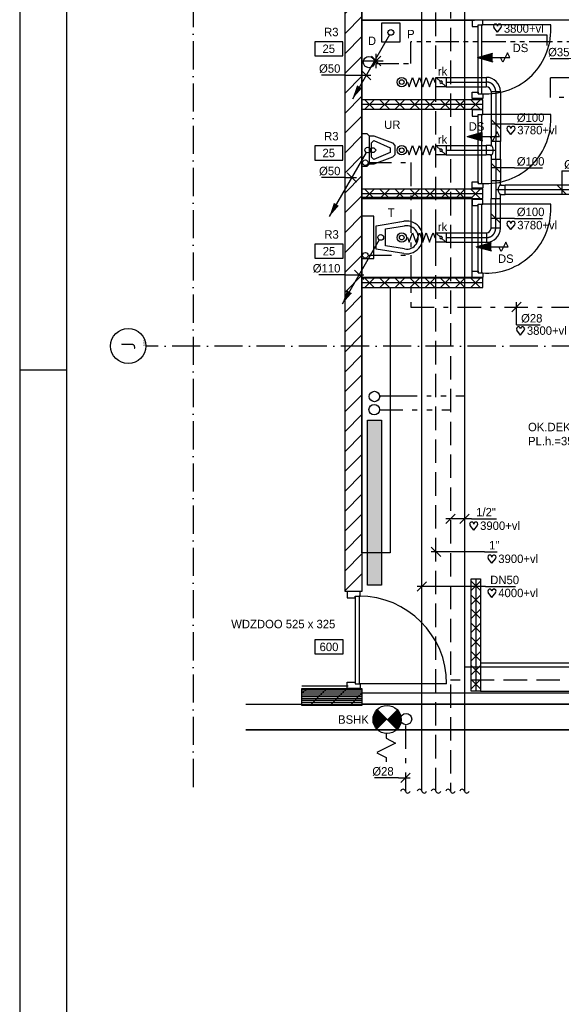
# Model space of a CAD drawing. Extents: x 25315 to 170951, y 867852 to 951952.
# Tile 21 of 119: x 25315 to 36867, y 913725 to 934719. Entities that reach past the tile are written whole.
import ezdxf
from ezdxf.enums import TextEntityAlignment as Align

# ---------------------------------------------------------------- set-up
doc = ezdxf.new("R2010")
doc.units = 0
doc.header["$LTSCALE"] = 100
for name, pattern in [('2322107', [2000, 1000, 1000]), ('2322108', [7, 5, -2]), ('2322109', [10, 5, -2, 1, -2]), ('2322110', [10, 5, -1, 1, -1, 1, -1]), ('CENTER2', [11.25, 7.5, -1.25, 1.25, -1.25]), ('CENTER4', [5, 3.125, -0.625, 0.625, -0.625]), ('DASHDOT', [9, 6, -1.5, 0, -1.5]), ('LURETOUR', [6, 4, -2])]:
    doc.linetypes.add(name, pattern=pattern)
doc.layers.get('0').update_dxf_attribs({"linetype": 'CONTINUOUS'})
for name, color, linetype in [('00KAD025', 2, 'CONTINUOUS'), ('00KAD070', 5, 'CONTINUOUS'), ('AL$7----_STRAMIEN', 1, 'DASHDOT'), ('ALN-----_BLOCKNAAM', 2, 'CONTINUOUS'), ('ALXA7---_KALKZVUIL', 1, 'CONTINUOUS'), ('BOUW', 8, 'CONTINUOUS'), ('DOORSNEDE', 1, 'CONTINUOUS'), ('KABELGOOT', 8, 'CONTINUOUS'), ('WL5233--', 4, 'CONTINUOUS'), ('WL524---', 4, 'CONTINUOUS'), ('WL531---', 4, 'CONTINUOUS'), ('WL532---', 4, 'CONTINUOUS'), ('WL561---', 4, 'CONTINUOUS'), ('WL561---_AANVOER', 4, 'CONTINUOUS'), ('WL561---_RETOUR', 4, 'CONTINUOUS'), ('WL570---', 3, 'CONTINUOUS'), ('WL570---_HARTLIJN', 7, 'CONTINUOUS'), ('WL570---_RETOUR', 3, 'CONTINUOUS'), ('WM524---', 1, 'CONTINUOUS'), ('WM531---', 1, 'CONTINUOUS'), ('WM532---', 1, 'CONTINUOUS'), ('WM561---', 1, 'CONTINUOUS'), ('WM570---', 1, 'CONTINUOUS')]:
    doc.layers.add(name, color=color, linetype=linetype)
doc.styles.add('BURO-018', font='BUROFONT.shx', dxfattribs={"height": 180})
doc.styles.get("Standard").update_dxf_attribs({"font": 'ISOCP'})
pattern_1 = [(45, (-20420.1, 793926.38), (-212.13203, 212.13203), [])]
pattern_2 = [(45, (-20420.1, 793926.38), (-212.13203, 212.13203), [])]

# ---------------------------------------------------------------- blocks, each defined once
blk = doc.blocks.new('LU-1D-F-64139')
at = {"color": 0, "linetype": 'CONTINUOUS'}
for p, q in [((-157, 0), (-146, 0)), ((-146, 0), (-127, 50)), ((-127, 50), (-109, 0)), ((-109, 0), (-91, -50)), ((-91, -50), (-73, 0)), ((-73, 0), (-55, 50)), ((-55, 50), (-36, 0)), ((-36, 0), (-18, -50)), ((-18, -50), (0, 0)), ((0, 0), (18, 50)), ((18, 50), (36, 0)), ((36, 0), (55, -50)), ((55, -50), (73, 0)), ((73, 0), (91, 50)), ((91, 50), (109, 0)), ((109, 0), (127, -50)), ((127, -50), (146, 0)), ((146, 0), (157, 0))]:
    blk.add_line(p, q, dxfattribs=at)
blk = doc.blocks.new('LU-ORND')
at = {"color": 0, "linetype": 'CONTINUOUS'}
for p, q in [((-3, 1.5), (-3, -1.5)), ((3, 1.5), (-3, 1.5)), ((3, -1.5), (3, 1.5)), ((-3, -1.5), (3, -1.5))]:
    blk.add_line(p, q, dxfattribs=at)
blk = doc.blocks.new('LDV2121')
at = {"color": 0, "linetype": 'CONTINUOUS'}
blk.add_line((-0.25, -0.43), (-6.75, -11.69), dxfattribs=at)
blk.add_lwpolyline([(-6.75, -11.69, 0, 1, 0), (-5.5, -9.53, 1, 1, 0)], format="xyseb", dxfattribs=at)
blk.add_circle((0, 0), 0.5, dxfattribs=at)
blk = doc.blocks.new('HART')
at = {"color": 1}
for q in [(-40, 52), (40, 52)]:
    blk.add_line((0, 0), q, dxfattribs=at)
for centre, start, end in [((-22, 66), 0, 217.1867), ((22, 66), 322.8133, 180)]:
    blk.add_arc(centre, 22.1, start, end, dxfattribs=at)
blk = doc.blocks.new('LU-1D-KL-646F')
at = {"color": 0, "linetype": 'CONTINUOUS'}
for p, q in [((-56, 50), (-56, -50)), ((56, 50), (-56, 50)), ((45, 41), (10, 9)), ((56, -50), (56, 50)), ((-56, -50), (56, -50)), ((-10, -9), (-45, -41))]:
    blk.add_line(p, q, dxfattribs=at)
blk.add_circle((0, 0), 14, dxfattribs=at)
blk = doc.blocks.new('*U353')
at = {"layer": 'ALXA7---_KALKZVUIL', "color": 0}
for p, q in [((27783, 64175), (27683, 64275)), ((27783, 64275), (27683, 64175)), ((27783, 64025), (27683, 64125)), ((27783, 64125), (27683, 64025)), ((27783, 63875), (27683, 63975)), ((27783, 63975), (27683, 63875)), ((27783, 63725), (27683, 63825)), ((27783, 63825), (27683, 63725)), ((27783, 63575), (27683, 63675)), ((27783, 63675), (27683, 63575)), ((27783, 63425), (27683, 63525)), ((27783, 63525), (27683, 63425)), ((27783, 63275), (27683, 63375)), ((27783, 63375), (27683, 63275)), ((27783, 63125), (27683, 63225)), ((27783, 63225), (27683, 63125))]:
    blk.add_line(p, q, dxfattribs=at)
blk = doc.blocks.new('2322401')
at = {"color": 0, "linetype": 'CONTINUOUS'}
for p, q in [((-0.5, 0.5, 1), (-0.5, 0.5)), ((-0.5, 0.5, 1), (-0.5, -0.5, 1)), ((0.5, 0.5, 1), (-0.5, 0.5, 1)), ((0.5, 0.5), (-0.5, 0.5)), ((-0.5, 0.5), (-0.5, -0.5)), ((0.5, 0.5, 1), (0.5, 0.5)), ((0.5, -0.5, 1), (0.5, 0.5, 1)), ((0.5, -0.5), (0.5, 0.5)), ((-0.5, -0.5, 1), (-0.5, -0.5)), ((-0.5, -0.5, 1), (0.5, -0.5, 1)), ((-0.5, -0.5), (0.5, -0.5)), ((0.5, -0.5, 1), (0.5, -0.5))]:
    blk.add_line(p, q, dxfattribs=at)
blk = doc.blocks.new('CVHATCH1')
at = {"color": 0, "linetype": 'CONTINUOUS'}
blk.add_solid([(-0.5, -0.5), (0.5, -0.5), (-0.5, 0.5), (0.5, 0.5)], dxfattribs=at)
blk = doc.blocks.new('1010')
at = {"layer": 'AL$7----_STRAMIEN', "color": 7, "linetype": 'CONTINUOUS'}
blk.add_circle((0, 750), 750, dxfattribs=at)
at = {"layer": 'ALN-----_BLOCKNAAM', "linetype": 'CONTINUOUS'}
blk.add_text('1010', height=100, dxfattribs=at).set_placement((0, 0))
blk = doc.blocks.new('*U358', base_point=(27287, 10753))
at = {"color": 0, "linetype": 'CONTINUOUS'}
for p, q in [((27212, 10753), (26959, 10753)), ((27212, 10753), (27337, 10753)), ((27337, 10803), (27237, 10703))]:
    blk.add_line(p, q, dxfattribs=at)
at = {"color": 0, "linetype": 'CONTINUOUS', "style": 'BURO-018'}
blk.add_text('%%C28', height=90, dxfattribs=at).set_placement((27162, 10778), align=Align.RIGHT)
blk = doc.blocks.new('*U359', base_point=(27464, 12854))
at = {"color": 0, "linetype": 'CONTINUOUS'}
for p, q in [((27514, 12904), (27414, 12804)), ((28142, 12854), (27414, 12854)), ((28142, 12854), (28462, 12854))]:
    blk.add_line(p, q, dxfattribs=at)
at = {"color": 0, "linetype": 'CONTINUOUS', "style": 'BURO-018'}
blk.add_text('DN50', height=90, dxfattribs=at).set_placement((28192, 12879))
blk = doc.blocks.new('*U360', base_point=(27614, 13224))
at = {"color": 0, "linetype": 'CONTINUOUS'}
for p, q in [((27664, 13174), (27564, 13274)), ((28130, 13224), (27564, 13224)), ((28130, 13224), (28265, 13224))]:
    blk.add_line(p, q, dxfattribs=at)
at = {"color": 0, "linetype": 'CONTINUOUS', "style": 'BURO-018'}
blk.add_text('1"', height=90, dxfattribs=at).set_placement((28180, 13249))
blk = doc.blocks.new('*U361', base_point=(27767, 13577))
at = {"color": 0, "linetype": 'CONTINUOUS'}
for p, q in [((27817, 13627), (27717, 13527)), ((27992, 13577), (27717, 13577)), ((27967, 13627), (27867, 13527)), ((27992, 13577), (28257, 13577))]:
    blk.add_line(p, q, dxfattribs=at)
at = {"color": 0, "linetype": 'CONTINUOUS', "style": 'BURO-018'}
blk.add_text('1/2"', height=90, dxfattribs=at).set_placement((28042, 13602))
blk = doc.blocks.new('*U372', base_point=(28471, 15834))
at = {"color": 0, "linetype": 'CONTINUOUS'}
for p, q in [((28521, 15884), (28421, 15784)), ((28471, 15644), (28471, 15884)), ((28471, 15644), (28724, 15644))]:
    blk.add_line(p, q, dxfattribs=at)
at = {"color": 0, "linetype": 'CONTINUOUS', "style": 'BURO-018'}
blk.add_text('%%C28', height=90, dxfattribs=at).set_placement((28521, 15669))
blk = doc.blocks.new('*U385', base_point=(29162, 18481))
at = {"color": 0, "linetype": 'CONTINUOUS'}
for p, q in [((29087, 18481), (28833, 18481)), ((29087, 18481), (29212, 18481)), ((29212, 18531), (29112, 18431))]:
    blk.add_line(p, q, dxfattribs=at)
at = {"color": 0, "linetype": 'CONTINUOUS', "style": 'BURO-018'}
blk.add_text('%%C35', height=90, dxfattribs=at).set_placement((29037, 18506), align=Align.RIGHT)
blk = doc.blocks.new('*U392', base_point=(26794, 16177))
at = {"color": 0, "linetype": 'CONTINUOUS'}
for p, q in [((26644, 16177), (26364, 16177)), ((26644, 16177), (26844, 16177)), ((26744, 16227), (26844, 16127))]:
    blk.add_line(p, q, dxfattribs=at)
at = {"color": 0, "linetype": 'CONTINUOUS', "style": 'BURO-018'}
blk.add_text('%%c110', height=90, dxfattribs=at).set_placement((26594, 16202), align=Align.RIGHT)
blk = doc.blocks.new('*U393', base_point=(26716, 17214))
at = {"color": 0, "linetype": 'CONTINUOUS'}
for p, q in [((26666, 17264), (26766, 17164)), ((26644, 17214), (26394, 17214)), ((26644, 17214), (26766, 17214))]:
    blk.add_line(p, q, dxfattribs=at)
at = {"color": 0, "linetype": 'CONTINUOUS', "style": 'BURO-018'}
blk.add_text('%%c50', height=90, dxfattribs=at).set_placement((26594, 17239), align=Align.RIGHT)
blk = doc.blocks.new('*U394', base_point=(26870, 18306))
at = {"color": 0, "linetype": 'CONTINUOUS'}
for p, q in [((26644, 18306), (26394, 18306)), ((26644, 18306), (26920, 18306)), ((26820, 18356), (26920, 18256))]:
    blk.add_line(p, q, dxfattribs=at)
at = {"color": 0, "linetype": 'CONTINUOUS', "style": 'BURO-018'}
blk.add_text('%%c50', height=90, dxfattribs=at).set_placement((26594, 18331), align=Align.RIGHT)
blk = doc.blocks.new('LU-1D-K-64')
at = {"color": 0, "linetype": 'CONTINUOUS'}
for p, q in [((-0.5, 50), (0.5, 50)), ((-0.5, -50), (0.5, -50))]:
    blk.add_line(p, q, dxfattribs=at)
at = {"layer": 'WL570---_HARTLIJN', "linetype": 'CENTER2'}
blk.add_line((-0.5, 0), (0.5, 0), dxfattribs=at)
blk = doc.blocks.new('LU-ORNAM-646410')
at = {"color": 0, "linetype": 'CONTINUOUS'}
for radius in [50, 25]:
    blk.add_circle((0, 0), radius, dxfattribs=at)
blk = doc.blocks.new('LU-1D-B--1-645A64')
at = {"color": 0, "linetype": 'CONTINUOUS'}
for p, q in [((-100, -50), (-100, 50)), ((-50, -100), (50, -100))]:
    blk.add_line(p, q, dxfattribs=at)
for radius in [150, 50]:
    blk.add_arc((-100, -100), radius, 0, 90, dxfattribs=at)
at = {"layer": 'WL570---_HARTLIJN', "linetype": 'CENTER4'}
blk.add_arc((-100, -100), 100, 0, 90, dxfattribs=at)
blk = doc.blocks.new('LU-1D-B-1-645A64')
at = {"color": 0, "linetype": 'CONTINUOUS'}
for p, q in [((-100, 50), (-100, -50)), ((50, 100), (-50, 100))]:
    blk.add_line(p, q, dxfattribs=at)
for radius in [50, 150]:
    blk.add_arc((-100, 100), radius, 270, 0, dxfattribs=at)
at = {"layer": 'WL570---_HARTLIJN', "linetype": 'CENTER4'}
blk.add_arc((-100, 100), 100, 270, 0, dxfattribs=at)
blk = doc.blocks.new('LU-1D-T-5A-64645ABE65')
at = {"color": 0, "linetype": 'CONTINUOUS'}
for p, q in [((-58, 50), (-95, 50)), ((-95, 50), (-95, -50)), ((-50, 58), (-50, 101)), ((50, 101), (-50, 101)), ((50, 58), (50, 101)), ((95, 50), (58, 50)), ((95, -50), (95, 50)), ((-95, -50), (95, -50))]:
    blk.add_line(p, q, dxfattribs=at)
at = {"color": 0, "linetype": 'CONTINUOUS', "flags": 128}
for points in [[(-58, 50, 0.02182), (-57, 50, 0.037214), (-57, 50, 0.006436), (-56, 50, 0.02182), (-55, 50, 0.02182), (-55, 51, 0.02182), (-54, 51, 0.02182), (-53, 51, 0.02182), (-53, 52, 0.02182), (-52, 52, 0.02182), (-52, 53, 0.02182), (-51, 53, 0.02182), (-51, 54, 0.02182), (-51, 55, 0.02182), (-50, 55, 0.02182), (-50, 56, 0.006436), (-50, 57, 0.037214), (-50, 57, 0.02182), (-50, 58)], [(50, 58, 0.02182), (50, 57, 0.037214), (50, 57, 0.006436), (50, 56, 0.02182), (50, 55, 0.02182), (51, 55, 0.02182), (51, 54, 0.02182), (51, 53, 0.02182), (52, 53, 0.02182), (52, 52, 0.02182), (53, 52, 0.02182), (53, 51, 0.02182), (54, 51, 0.02182), (55, 51, 0.02182), (55, 50, 0.02182), (56, 50, 0.006436), (57, 50, 0.037214), (57, 50, 0.02182), (58, 50)]]:
    blk.add_lwpolyline(points, format="xyb", dxfattribs=at)
at = {"color": 0, "linetype": 'CONTINUOUS'}
blk.add_arc((0, 108), 82, 225, 315, dxfattribs=at)
at = {"layer": 'WL570---_HARTLIJN', "linetype": 'CENTER4'}
for p, q in [((-95, 0), (95, 0)), ((0, 101), (0, 0))]:
    blk.add_line(p, q, dxfattribs=at)
blk = doc.blocks.new('*U395', base_point=(28300, 17731))
at = {"color": 0, "linetype": 'CONTINUOUS'}
for p, q in [((28300, 17681), (28201, 17781)), ((28450, 17731), (28200, 17731)), ((28450, 17731), (28750, 17731))]:
    blk.add_line(p, q, dxfattribs=at)
at = {"layer": 'WM570---', "linetype": 'CONTINUOUS', "style": 'BURO-018'}
blk.add_text('%%c100', height=90, dxfattribs=at).set_placement((28475, 17756))
blk = doc.blocks.new('*U396', base_point=(28300, 17316))
at = {"color": 0, "linetype": 'CONTINUOUS'}
for p, q in [((28300, 17266), (28201, 17366)), ((28450, 17316), (28200, 17316)), ((28450, 17316), (28750, 17316))]:
    blk.add_line(p, q, dxfattribs=at)
at = {"layer": 'WM570---', "linetype": 'CONTINUOUS', "style": 'BURO-018'}
blk.add_text('%%c100', height=90, dxfattribs=at).set_placement((28475, 17341))
blk = doc.blocks.new('*U397', base_point=(28300, 16778))
at = {"color": 0, "linetype": 'CONTINUOUS'}
for p, q in [((28300, 16728), (28201, 16828)), ((28450, 16778), (28200, 16778)), ((28450, 16778), (28750, 16778))]:
    blk.add_line(p, q, dxfattribs=at)
at = {"layer": 'WM570---', "linetype": 'CONTINUOUS', "style": 'BURO-018'}
blk.add_text('%%c100', height=90, dxfattribs=at).set_placement((28475, 16803))
blk = doc.blocks.new('*U398', base_point=(28956, 17135))
at = {"color": 0, "linetype": 'CONTINUOUS'}
for p, q in [((28956, 17285), (28956, 17035)), ((28956, 17285), (29256, 17285)), ((28906, 17134), (29006, 17035))]:
    blk.add_line(p, q, dxfattribs=at)
at = {"layer": 'WM570---', "linetype": 'CONTINUOUS', "style": 'BURO-018'}
blk.add_text('%%c100', height=90, dxfattribs=at).set_placement((28981, 17310))

msp = doc.modelspace()

# ---------------------------------------------------------------- hatches: boundary and pattern name
at = {"layer": 'BOUW'}
h = msp.add_hatch(dxfattribs=at)
h.set_pattern_fill('PREFBET', color=256, scale=2, style=0)
h.set_pattern_definition(pattern_1)
h.paths.add_polyline_path([(32615.3, 942824.3), (32615.3, 922528.6), (32255.3, 922528.6), (32255.3, 942824.3)])
h = msp.add_hatch(dxfattribs=at)
h.set_pattern_fill('PREFBET', color=256, scale=2, style=0)
h.set_pattern_definition(pattern_2)
h.paths.add_polyline_path([(32615.3, 942824.3), (32615.3, 922528.6), (32255.3, 922528.6), (32255.3, 942824.3)])
h = msp.add_hatch(dxfattribs=at)
h.set_pattern_fill('RASTER50', color=256, scale=200, style=0)
h.set_pattern_definition([(0, (-20420.1, 793926.383), (0, 40), [])])
h.paths.add_polyline_path([(31335.3, 920098.6), (31335.3, 920458.6), (32615.3, 920458.6), (32615.3, 920098.6)])
h = msp.add_hatch(dxfattribs=at)
h.set_pattern_fill('PREFBET', color=256, scale=2, style=0)
h.set_pattern_definition(pattern_1)
h.paths.add_polyline_path([(31335.3, 920098.6), (31335.3, 920458.6), (32615.3, 920458.6), (32615.3, 920098.6)])
h = msp.add_hatch(dxfattribs=at)
h.set_pattern_fill('PREFBET', color=256, scale=2, style=0)
h.set_pattern_definition(pattern_2)
h.paths.add_polyline_path([(31382.3, 920458.6), (32255.3, 920458.6), (32255.3, 920098.6), (31925, 920098.6), (31382.3, 920418.6)])

# ---------------------------------------------------------------- linework, layer by layer
at = {"color": 2, "linetype": 'CONTINUOUS'}
for p, q in [((33363.4, 919584.9), (32939.1, 920009.1)), ((33133.5, 919495.9), (33133.5, 919395.9)), ((33133.5, 919395.9), (33333.5, 919295.9)), ((33333.5, 919295.9), (32933.5, 919095.9)), ((32935.2, 919087.6), (33133.5, 918988.5)), ((33133.5, 918988.5), (33133.5, 918895.9))]:
    msp.add_line(p, q, dxfattribs=at)
at = {"color": 2, "linetype": 'CONTINUOUS', "const_width": 300}
for points in [[(33045.2, 919903.1, 0.4142136), (33045.2, 919690.9, 1)], [(33257.3, 919903.1, -0.4142136), (33257.3, 919690.9, -1)]]:
    msp.add_lwpolyline(points, format="xyb", dxfattribs=at)
at = {"color": 2, "linetype": 'CONTINUOUS'}
for centre, radius in [((33151.3, 919797), 300), ((33556.2, 919806.7), 120)]:
    msp.add_circle(centre, radius, dxfattribs=at)
at = {"layer": '00KAD025', "linetype": 'CONTINUOUS'}
for p, q in [((25314.7, 951952.4), (25314.7, 867852.4)), ((25314.7, 927252.4), (26314.7, 927252.4))]:
    msp.add_line(p, q, dxfattribs=at)
at = {"layer": '00KAD070', "linetype": 'CONTINUOUS'}
msp.add_line((26314.7, 950952.4), (26314.7, 868852.4), dxfattribs=at)
at = {"layer": 'AL$7----_STRAMIEN', "color": 1}
for p, q in [((29015.3, 946859.8), (29015.3, 918269.2)), ((50769.6, 927760.3), (28004, 927760.3)), ((50769.6, 927760.3), (28004, 927760.3))]:
    msp.add_line(p, q, dxfattribs=at)
at = {"layer": 'BOUW'}
for p, q in [((32615.3, 934708.6), (35015.3, 934708.6)), ((32615.3, 934708.6), (35015.3, 934708.6)), ((32615.3, 934708.6), (35015.3, 934708.6)), ((32615.3, 934708.6), (35015.3, 934708.6)), ((32615.3, 934708.6), (35015.3, 934708.6)), ((32615.3, 934708.6), (35015.3, 934708.6)), ((32615.3, 928522.6), (32615.3, 934708.6)), ((32615.3, 928522.6), (32615.3, 934708.6)), ((35195.3, 934708.6), (34967.3, 934708.6)), ((34967.3, 934708.6), (34967.3, 934574.6)), ((35195.3, 934608.6), (35195.3, 934708.6)), ((34967.3, 934574.6), (35093.3, 934574.6)), ((35093.3, 934574.6), (35093.3, 934608.6)), ((35093.3, 934608.6), (35195.3, 934608.6)), ((35093.3, 933140.6), (35093.3, 934608.6)), ((36641.3, 934608.6), (35173.3, 934608.6)), ((35173.3, 933140.6), (35173.3, 934608.6)), ((32615.3, 933838.3), (33065.3, 933838.3)), ((32815.3, 933738.3), (33015.3, 933938.3)), ((33015.3, 933738.3), (32815.3, 933938.3)), ((32915.3, 933688.3), (32915.3, 933988.3)), ((35195.3, 933008.6), (32615.3, 933008.6)), ((32615.3, 933008.6), (32615.3, 932808.6)), ((32676.5, 933008.6), (32876.5, 932808.6)), ((32876.5, 933008.6), (32676.5, 932808.6)), ((32999, 933008.6), (33199, 932808.6)), ((33199, 933008.6), (32999, 932808.6)), ((33321.5, 933008.6), (33521.5, 932808.6)), ((33521.5, 933008.6), (33321.5, 932808.6)), ((33644, 933008.6), (33844, 932808.6)), ((33844, 933008.6), (33644, 932808.6)), ((33966.5, 933008.6), (34166.5, 932808.6)), ((34166.5, 933008.6), (33966.5, 932808.6)), ((34289, 933008.6), (34489, 932808.6)), ((34489, 933008.6), (34289, 932808.6)), ((34611.5, 933008.6), (34811.5, 932808.6)), ((34811.5, 933008.6), (34611.5, 932808.6)), ((34934, 933008.6), (35134, 932808.6)), ((35134, 933008.6), (34934, 932808.6)), ((34967.3, 933040.6), (34967.3, 933174.6)), ((34967.3, 933174.6), (35093.3, 933174.6)), ((35195.3, 933040.6), (34967.3, 933040.6)), ((35093.3, 933174.6), (35093.3, 933140.6)), ((35093.3, 933140.6), (35195.3, 933140.6)), ((35195.3, 933140.6), (35195.3, 933040.6)), ((35195.3, 932808.6), (35195.3, 933008.6)), ((35195.3, 932908.6), (32615.3, 932908.6)), ((32615.3, 932808.6), (35195.3, 932808.6)), ((35195.3, 932795.8), (34967.3, 932795.8)), ((34967.3, 932795.8), (34967.3, 932661.8)), ((35195.3, 932695.8), (35195.3, 932795.8)), ((34967.3, 932661.8), (35093.3, 932661.8)), ((35093.3, 932661.8), (35093.3, 932695.8)), ((35093.3, 932695.8), (35195.3, 932695.8)), ((35093.3, 931227.8), (35093.3, 932695.8)), ((36641.3, 932695.8), (35173.3, 932695.8)), ((35173.3, 931227.8), (35173.3, 932695.8)), ((32615.3, 932289.6), (32715.3, 932289.6)), ((32615.3, 931589.6), (32615.3, 932289.6)), ((32715.3, 932289.6), (32765.3, 932239.6)), ((32765.3, 932239.6), (32765.3, 932239.6)), ((32765.3, 932239.6), (32765.3, 931639.6)), ((32765.3, 932239.6), (32865.3, 932239.6)), ((32815.3, 932089.6), (32865.3, 932139.6)), ((32865.3, 932239.6), (33265.3, 932089.6)), ((32865.3, 932139.6), (33215.3, 931989.6)), ((32865.3, 932139.6), (32865.3, 932139.6)), ((32815.3, 931789.6), (32815.3, 932089.6)), ((32815.3, 931989.6), (32865.3, 931989.6)), ((32865.3, 931989.6), (32915.3, 931939.6)), ((32915.3, 931939.6), (32865.3, 931889.6)), ((33215.3, 931989.6), (33215.3, 931889.6)), ((33265.3, 932089.6), (33265.3, 932089.6)), ((33265.3, 932089.6), (33315.3, 932039.6)), ((33315.3, 932039.6), (33315.3, 931839.6)), ((32865.3, 931889.6), (32815.3, 931889.6)), ((32865.3, 931739.6), (32815.3, 931789.6)), ((33215.3, 931889.6), (32865.3, 931739.6)), ((33265.3, 931789.6), (32865.3, 931639.6)), ((33315.3, 931839.6), (33265.3, 931789.6)), ((33315.3, 931839.6), (33315.3, 931839.6)), ((32715.3, 931589.6), (32615.3, 931589.6)), ((32765.3, 931639.6), (32715.3, 931589.6)), ((32865.3, 931639.6), (32765.3, 931639.6)), ((35195.3, 931108.6), (32615.3, 931108.6)), ((32615.3, 931108.6), (32615.3, 929308.6)), ((32615.3, 931108.6), (32615.3, 929308.6)), ((32615.3, 931108.6), (32615.3, 930908.6)), ((32676.5, 931108.6), (32876.5, 930908.6)), ((32876.5, 931108.6), (32676.5, 930908.6)), ((32999, 931108.6), (33199, 930908.6)), ((33199, 931108.6), (32999, 930908.6)), ((33321.5, 931108.6), (33521.5, 930908.6)), ((33521.5, 931108.6), (33321.5, 930908.6)), ((33644, 931108.6), (33844, 930908.6)), ((33844, 931108.6), (33644, 930908.6)), ((33966.5, 931108.6), (34166.5, 930908.6)), ((34166.5, 931108.6), (33966.5, 930908.6)), ((34289, 931108.6), (34489, 930908.6)), ((34489, 931108.6), (34289, 930908.6)), ((34611.5, 931108.6), (34811.5, 930908.6)), ((34811.5, 931108.6), (34611.5, 930908.6)), ((34934, 931108.6), (35134, 930908.6)), ((35134, 931108.6), (34934, 930908.6)), ((34967.3, 931127.8), (34967.3, 931261.8)), ((34967.3, 931261.8), (35093.3, 931261.8)), ((35195.3, 931127.8), (34967.3, 931127.8)), ((35093.3, 931261.8), (35093.3, 931227.8)), ((35093.3, 931227.8), (35195.3, 931227.8)), ((35195.3, 931227.8), (35195.3, 931127.8)), ((35195.3, 930908.6), (35195.3, 931108.6)), ((35195.3, 931008.6), (32615.3, 931008.6)), ((34967.3, 930926.2), (32615.3, 930926.2)), ((32615.3, 930926.2), (32615.3, 929226.2)), ((32615.3, 930908.6), (35195.3, 930908.6)), ((34967.3, 929226.2), (34967.3, 930926.2)), ((35195.3, 930887.5), (34967.3, 930887.5)), ((34967.3, 930887.5), (34967.3, 930753.5)), ((35195.3, 930787.5), (35195.3, 930887.5)), ((34967.3, 930753.5), (35093.3, 930753.5)), ((35093.3, 930753.5), (35093.3, 930787.5)), ((35093.3, 930787.5), (35195.3, 930787.5)), ((35093.3, 929319.5), (35093.3, 930787.5)), ((36641.3, 930787.5), (35173.3, 930787.5)), ((35173.3, 929319.5), (35173.3, 930787.5)), ((32865.3, 930526.2), (32615.3, 930526.2)), ((32615.3, 930526.2), (32615.3, 929626.2)), ((32865.3, 929626.2), (32865.3, 930526.2)), ((32915.3, 930326.2), (33509.7, 930421.8)), ((32915.3, 929826.2), (32915.3, 930326.2)), ((33115.3, 930257.1), (33525.6, 930323)), ((33115.3, 929895.3), (33115.3, 930257.1)), ((33415.3, 930426.2), (33415.3, 930426.2)), ((33765.3, 930176.2), (33765.3, 930176.2)), ((33509.7, 929730.6), (32915.3, 929826.2)), ((33525.6, 929829.4), (33115.3, 929895.3)), ((32615.3, 929626.2), (32865.3, 929626.2)), ((32615.3, 929226.2), (34967.3, 929226.2)), ((35195.3, 929208.6), (32615.3, 929208.6)), ((32615.3, 929208.6), (32615.3, 929008.6)), ((32676.5, 929208.6), (32876.5, 929008.6)), ((32876.5, 929208.6), (32676.5, 929008.6)), ((32999, 929208.6), (33199, 929008.6)), ((33199, 929208.6), (32999, 929008.6)), ((33321.5, 929208.6), (33521.5, 929008.6)), ((33521.5, 929208.6), (33321.5, 929008.6)), ((33644, 929208.6), (33844, 929008.6)), ((33844, 929208.6), (33644, 929008.6)), ((33966.5, 929208.6), (34166.5, 929008.6)), ((34166.5, 929208.6), (33966.5, 929008.6)), ((34289, 929208.6), (34489, 929008.6)), ((34489, 929208.6), (34289, 929008.6)), ((34611.5, 929208.6), (34811.5, 929008.6)), ((34811.5, 929208.6), (34611.5, 929008.6)), ((34934, 929208.6), (35134, 929008.6)), ((35134, 929208.6), (34934, 929008.6)), ((34967.3, 929219.5), (34967.3, 929353.5)), ((34967.3, 929353.5), (35093.3, 929353.5)), ((35195.3, 929219.5), (34967.3, 929219.5)), ((35093.3, 929353.5), (35093.3, 929319.5)), ((35093.3, 929319.5), (35195.3, 929319.5)), ((35195.3, 929319.5), (35195.3, 929219.5)), ((35195.3, 929008.6), (35195.3, 929208.6)), ((35195.3, 929108.6), (32615.3, 929108.6)), ((32615.3, 929008.6), (35195.3, 929008.6)), ((32615.3, 929008.6), (33215.3, 929008.6)), ((32615.3, 923348.6), (32615.3, 929008.6)), ((33215.3, 929008.6), (33215.3, 923348.6)), ((33215.3, 923348.6), (32615.3, 923348.6))]:
    msp.add_line(p, q, dxfattribs=at)
for points in [[(32615.3, 942824.3), (32615.3, 922528.6), (32255.3, 922528.6), (32255.3, 942824.3)], [(32615.3, 942824.3), (32615.3, 922528.6), (32255.3, 922528.6), (32255.3, 942824.3)], [(45235.3, 934708.6), (32615.3, 934708.6), (32615.3, 935008.6), (45235.3, 935008.6)], [(35145.3, 920998.6), (35145.3, 920398.6), (42815.5, 920398.6), (42815.5, 926238.6), (42215.5, 926238.6), (42215.5, 920998.6)], [(35145.3, 922798.6), (35145.3, 920398.6), (34945.3, 920398.6), (34945.3, 922798.6)], [(31335.3, 920098.6), (31335.3, 920458.6), (32615.3, 920458.6), (32615.3, 920098.6)]]:
    msp.add_lwpolyline(points, close=True, dxfattribs=at)
for points in [[(35045.3, 922798.6), (35045.3, 920398.6)], [(32574.3, 922528.6), (32296.3, 922528.6), (32296.3, 922394.6), (32472.3, 922394.6), (32472.3, 922428.6), (32574.3, 922428.6), (32574.3, 922528.6)], [(32472.3, 922428.6), (32472.3, 920560.6)], [(32552.3, 922428.6), (32552.3, 920560.6)], [(32574.3, 920460.6), (32296.3, 920460.6), (32296.3, 920594.6), (32472.3, 920594.6), (32472.3, 920560.6), (32574.3, 920560.6), (32574.3, 920460.6)], [(31335.3, 920512.6), (32321.3, 920512.6)], [(34420.3, 920560.6), (32552.3, 920560.6)], [(32615.3, 920368.6), (42615.5, 920368.6)], [(32615.3, 920128.6), (42615.5, 920128.6)]]:
    msp.add_lwpolyline(points, dxfattribs=at)
for centre, radius, start, end in [((35273.4, 934508.4), 1371.6, 265.8145, 4.1855), ((35273.4, 932595.7), 1371.6, 265.8145, 4.1855), ((35273.4, 930687.4), 1371.6, 265.8145, 4.1855), ((33565.3, 930076.2), 350, 260.86729, 99.13271), ((33565.3, 930076.2), 250, 260.86729, 99.13271), ((32552.3, 920560.6), 1868, 0, 90)]:
    msp.add_arc(centre, radius, start, end, dxfattribs=at)
at = {"layer": 'DOORSNEDE', "color": 1}
for p, q in [((35080.7, 933913.6), (35405.8, 934003.9)), ((35080.7, 933913.6), (35767, 933913.6)), ((35080.7, 933913.6), (35405.8, 933823.3)), ((34862.1, 932228.2), (35187.2, 932318.5)), ((34862.1, 932228.2), (35548.5, 932228.2)), ((34862.1, 932228.2), (35187.2, 932137.9)), ((35049.5, 929877), (35374.6, 929967.3)), ((35049.5, 929877), (35735.8, 929877)), ((35049.5, 929877), (35374.6, 929786.7))]:
    msp.add_line(p, q, dxfattribs=at)
for points in [[(35405.8, 934003.9), (35405.8, 933913.6), (35080.7, 933913.6)], [(35187.2, 932318.5), (35187.2, 932228.2), (34862.1, 932228.2)], [(35374.6, 929967.3), (35374.6, 929877), (35049.5, 929877)]]:
    msp.add_solid(points, dxfattribs=at)
at = {"layer": 'KABELGOOT', "color": 8}
for p, q in [((43065.5, 920120.6, 7420), (30137.5, 920120.6, 7420)), ((43065.5, 920120.6, 7300), (30137.5, 920120.6, 7300)), ((43065.5, 919580.6, 7300), (30137.5, 919580.6, 7300)), ((30137.5, 919580.6, 7420), (43065.5, 919580.6, 7420))]:
    msp.add_line(p, q, dxfattribs=at)
at = {"layer": 'WL5233--', "color": 3}
for p, q in [((33030.8, 934646.2), (33030.8, 934246.2)), ((33430.8, 934646.2), (33030.8, 934646.2)), ((33430.8, 934246.2), (33430.8, 934646.2)), ((33030.8, 934246.2), (33430.8, 934246.2))]:
    msp.add_line(p, q, dxfattribs=at)
at = {"layer": 'WL531---', "linetype": '2322109'}
for p, q in [((36635.2, 933061.6), (36635.2, 933482.3)), ((37040.1, 933482.3), (36635.2, 933482.3)), ((44618.5, 933061.6), (36635.2, 933061.6)), ((32746.4, 931670.5), (33655.9, 931670.5)), ((33655.9, 931670.5), (33655.9, 929695.8)), ((32746.4, 929695.8), (33655.9, 929695.8)), ((33655.9, 929695.8), (33655.9, 928592.3)), ((33655.9, 928592.3), (39130.9, 928592.3))]:
    msp.add_line(p, q, dxfattribs=at)
at = {"layer": 'WL531---', "color": 4, "linetype": '2322109'}
msp.add_line((33540.7, 919669.6), (33540.7, 918269.2), dxfattribs=at)
at = {"layer": 'WL532---', "linetype": '2322110'}
for p, q in [((38682.1, 934245.3), (33654.5, 934245.3)), ((33656.3, 933785.8), (33656.3, 934245.3)), ((32904, 933785.8), (33656.3, 933785.8))]:
    msp.add_line(p, q, dxfattribs=at)
at = {"layer": 'WL532---', "color": 1}
for centre, radius in [((32762.6, 933814), 118.5), ((32687.1, 931670.5), 59.3), ((32687.1, 929695.8), 59.3)]:
    msp.add_circle(centre, radius, dxfattribs=at)
at = {"layer": 'WL561---', "color": 1}
for centre in [(32881.5, 926684.2), (32876.1, 926403.7)]:
    msp.add_circle(centre, 111.3, dxfattribs=at)
at = {"layer": 'WL561---', "color": 4, "linetype": 'CONTINUOUS'}
for centre, start, end in [((33490.7, 918258), 12.68038, 167.31962), ((33844, 918258), 12.68038, 167.31962), ((34144, 918258), 12.68038, 167.31962), ((34451.5, 918258), 12.68038, 167.31962), ((34751.5, 918258), 12.68038, 167.31962), ((33590.7, 918280.5), 192.68038, 347.31962), ((33944, 918280.5), 192.68038, 347.31962), ((34244, 918280.5), 192.68038, 347.31962), ((34551.5, 918280.5), 192.68038, 347.31962), ((34851.5, 918280.5), 192.68038, 347.31962)]:
    msp.add_arc(centre, 51.2, start, end, dxfattribs=at)
at = {"layer": 'WL561---_AANVOER', "linetype": '2322107'}
for p, q in [((33894, 918269.2), (33894, 943591.2)), ((34801.5, 935533.2), (34801.5, 918269.2)), ((33795.4, 926689.4), (32980.6, 926689.4)), ((34094.1, 926689.4), (34000.7, 926689.4)), ((34411.4, 926689.4), (34299.4, 926689.4)), ((34801.5, 926689.4), (34616.8, 926689.4)), ((34803.5, 920922.9), (42444.4, 920922.9))]:
    msp.add_line(p, q, dxfattribs=at)
at = {"layer": 'WL561---_RETOUR', "linetype": '2322108'}
for p, q in [((34194, 918269.2), (34194, 943291.2)), ((34501.5, 935247), (34501.5, 918269.2)), ((32988.4, 926403.2), (33795.4, 926403.2)), ((34000.7, 926403.2), (34112.7, 926403.2)), ((34318.1, 926403.2), (34501.5, 926403.2)), ((34710.1, 920636.7), (34504.8, 920636.7)), ((42436.6, 920636.7), (34896.8, 920636.7))]:
    msp.add_line(p, q, dxfattribs=at)
at = {"layer": 'WL570---', "color": 1}
for p, q in [((36564.5, 934390.7), (35472, 934390.7)), ((36564.5, 934169.6), (36564.5, 934390.7)), ((35617, 933813.6), (35567, 933913.6)), ((35717, 934013.6), (35617, 933813.6)), ((35767, 933913.6), (35717, 934013.6)), ((35398.5, 932128.2), (35348.5, 932228.2)), ((35498.5, 932328.2), (35398.5, 932128.2)), ((35548.5, 932228.2), (35498.5, 932328.2)), ((35585.8, 929777), (35535.8, 929877)), ((35685.8, 929977), (35585.8, 929777)), ((35735.8, 929877), (35685.8, 929977))]:
    msp.add_line(p, q, dxfattribs=at)
for points in [[(35080.7, 933913.6, 0, 181, 0), (35405.8, 933913.6, 181, 181, 0)], [(34862.1, 932228.2, 0, 181, 0), (35187.2, 932228.2, 181, 181, 0)], [(35049.5, 929877, 0, 181, 0), (35374.6, 929877, 181, 181, 0)]]:
    msp.add_lwpolyline(points, format="xyseb", dxfattribs=at)

# ---------------------------------------------------------------- block references
at = {"layer": 'AL$7----_STRAMIEN'}
ref = msp.add_blockref('1010', (28004, 927760.3), dxfattribs=dict(at, xscale=0.5, yscale=0.5, zscale=0.5, rotation=90))
ref.add_attrib('STR-NAAM', 'J', dxfattribs={"color": 3, "linetype": 'CONTINUOUS', "height": 300, "rotation": 90}).set_placement((27629, 927760.3), align=Align.MIDDLE)
at = {"layer": 'BOUW', "xscale": 2, "yscale": 2, "zscale": 2}
msp.add_blockref('*U353', (-20420.1, 794199.4), dxfattribs=at)
at = {"layer": 'WL524---', "color": 2, "xscale": 121.5, "yscale": 121.5, "zscale": 121.5}
for p in [(33230.8, 934446.2), (32737.7, 931939.6), (33015.3, 930076.2)]:
    msp.add_blockref('LDV2121', p, dxfattribs=at)
at = {"layer": 'WL561---', "xscale": -3520, "yscale": 300, "rotation": 90.0000000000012}
for name, zscale in [('2322401', 600), ('CVHATCH1', 3520)]:
    msp.add_blockref(name, (32885.1, 924418.1, 240), dxfattribs=dict(at, zscale=zscale))
at = {"layer": 'WL570---', "color": 1, "xscale": 2, "yscale": 2, "zscale": 2}
for p in [(35505.9, 934449.6), (35792.8, 932267.4), (35792.8, 930242), (35997.3, 927992.8), (34999.8, 923832.7), (35386.9, 923127.2), (35386.9, 922399)]:
    msp.add_blockref('HART', p, dxfattribs=at)
at = {"layer": 'WL570---_RETOUR', "xscale": 2, "yscale": 2, "zscale": 2}
for p in [(33463.1, 933389), (33463.1, 931934.1), (33463.1, 930071.8)]:
    msp.add_blockref('LU-ORNAM-646410', p, dxfattribs=at)
at = {"layer": 'WL570---_RETOUR', "linetype": 'LURETOUR', "yscale": 2, "zscale": 2}
for name, p, xscale, rotation in [('LU-1D-F-64139', (33876.4, 933389), -2, 180), ('LU-1D-K-64', (35467.6, 932656.9), 1064.230340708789, 270), ('LU-1D-F-64139', (33876.4, 931934.1), -2, 180), ('LU-1D-T-5A-64645ABE65', (35467.6, 931934.1), 2, 90), ('LU-1D-K-64', (35467.6, 931513.9), 458.8502824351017, 270), ('LU-1D-T-5A-64645ABE65', (35467.6, 931093.8), 2, 270), ('LU-1D-K-64', (39654.6, 931093.8), 7968.873210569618, 180), ('LU-1D-K-64', (35467.6, 930587.4), 631.3607379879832, 90), ('LU-1D-F-64139', (33876.4, 930071.8), -2, 180)]:
    msp.add_blockref(name, p, dxfattribs=dict(at, xscale=xscale, rotation=rotation))
at = {"layer": 'WL570---_RETOUR', "linetype": 'CONTINUOUS', "xscale": -2, "yscale": 2, "zscale": 2, "rotation": 180}
for p in [(34301.4, 933389), (34301.4, 931934.1), (34301.4, 930071.8)]:
    msp.add_blockref('LU-1D-KL-646F', p, dxfattribs=at)
at = {"layer": 'WL570---_RETOUR', "linetype": 'LURETOUR', "yscale": 2, "zscale": 2}
for name, p, xscale in [('LU-1D-K-64', (34840.3, 933389), 854.4918107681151), ('LU-1D-B--1-645A64', (35467.6, 933389), 2), ('LU-1D-K-64', (34839, 931934.1), 851.8918107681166), ('LU-1D-B-1-645A64', (35467.6, 930071.8), 2), ('LU-1D-K-64', (34840.3, 930071.8), 854.4918107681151)]:
    msp.add_blockref(name, p, dxfattribs=dict(at, xscale=xscale))
at = {"layer": 'WM524---', "xscale": 2, "yscale": 2, "zscale": 2}
for name, p in [('*U394', (32706.2, 933537.7)), ('*U393', (32398.9, 931352.9)), ('*U392', (32554.6, 929278.3))]:
    msp.add_blockref(name, p, dxfattribs=at)
at = {"layer": 'WM531---', "xscale": 2, "yscale": 2, "zscale": 2}
for name, p in [('*U372', (35908.4, 928592.3)), ('*U358', (33540.7, 918552.3))]:
    msp.add_blockref(name, p, dxfattribs=at)
at = {"layer": 'WM532---', "xscale": 2, "yscale": 2, "zscale": 2}
msp.add_blockref('*U385', (37290.1, 933887), dxfattribs=at)
at = {"layer": 'WM561---', "xscale": 2, "yscale": 2, "zscale": 2}
for name, p in [('*U361', (34501.5, 924078.1)), ('*U360', (34194, 923372.6)), ('*U359', (33894, 922633))]:
    msp.add_blockref(name, p, dxfattribs=at)
at = {"layer": 'WM570---'}
ref = msp.add_blockref('LU-ORND', (31906.7, 934098.6), dxfattribs=dict(at, xscale=100, yscale=100, zscale=100))
ref.add_attrib('LU_TEXT1', '25', dxfattribs={"layer": '0', "color": 1, "linetype": 'CONTINUOUS', "height": 180, "style": 'BURO-018'}).set_placement((31906.7, 934098.6), align=Align.MIDDLE)
at = {"layer": 'WM570---', "xscale": 2, "yscale": 2, "zscale": 2}
for name, p in [('*U395', (35567.6, 932490.4)), ('*U396', (35567.6, 931557.1)), ('*U398', (36878.1, 931193.8)), ('*U397', (35567.6, 930480.4))]:
    msp.add_blockref(name, p, dxfattribs=at)
at = {"layer": 'WM570---'}
ref = msp.add_blockref('LU-ORND', (31906.7, 931876.8), dxfattribs=dict(at, xscale=100, yscale=100, zscale=100))
ref.add_attrib('LU_TEXT1', '25', dxfattribs={"layer": '0', "color": 1, "linetype": 'CONTINUOUS', "height": 180, "style": 'BURO-018'}).set_placement((31906.7, 931876.8), align=Align.MIDDLE)
ref = msp.add_blockref('LU-ORND', (31911.6, 929782.4), dxfattribs=dict(at, xscale=100, yscale=100, zscale=100))
ref.add_attrib('LU_TEXT1', '25', dxfattribs={"layer": '0', "color": 1, "linetype": 'CONTINUOUS', "height": 180, "style": 'BURO-018'}).set_placement((31911.6, 929782.4), align=Align.MIDDLE)
ref = msp.add_blockref('LU-ORND', (31911.6, 921345.5), dxfattribs=dict(at, xscale=100, yscale=100, zscale=100))
ref.add_attrib('LU_TEXT1', '600', dxfattribs={"layer": '0', "color": 1, "linetype": 'CONTINUOUS', "height": 180, "style": 'BURO-018'}).set_placement((31911.6, 921345.5), align=Align.MIDDLE)

# ---------------------------------------------------------------- texts
at = {"layer": 'BOUW', "color": 1, "style": 'BURO-018'}
for s, p in [('P', (33577.3, 934321.8)), ('OK.DEK=4110+VL', (36157.1, 925943.4)), ('PL.h.=3500+vl', (36157.1, 925643.4)), ('WDZDOO 525 x 325', (29826.6, 921742.5)), ('BSHK', (32105.3, 919706.5))]:
    msp.add_text(s, height=180, dxfattribs=at).set_placement(p)
at = {"layer": 'WL532---', "color": 1, "style": 'BURO-018'}
for p in [(35828.3, 934027.5), (34891.6, 932352.6), (35516, 929533.2)]:
    msp.add_text('DS', height=180, dxfattribs=at).set_placement(p)
at = {"layer": 'WL570---', "color": 1, "style": 'BURO-018'}
for s, p in [('3800+vl', (35641.1, 934440.4)), ('D', (32741.8, 934177.9)), ('rk', (34233.7, 933528.4)), ('UR', (33088.3, 932388.5)), ('3780+vl', (35927.9, 932274.1)), ('rk', (34233.7, 932073.5)), ('T', (33164.5, 930513.6)), ('rk', (34233.7, 930211.1)), ('3780+vl', (35927.9, 930248.7)), ('3800+vl', (36132.4, 927999.6)), ('3900+vl', (35134.9, 923839.5)), ('3900+vl', (35522, 923134)), ('4000+vl', (35522, 922405.8))]:
    msp.add_text(s, height=180, dxfattribs=at).set_placement(p)
at = {"layer": 'WM570---', "color": 1, "style": 'BURO-018'}
for p in [(31807.6, 934366.4), (31807.6, 932144.6), (31812.5, 930050.2)]:
    msp.add_text('R3', height=180, dxfattribs=at).set_placement(p)

doc.saveas('drawing.dxf')
